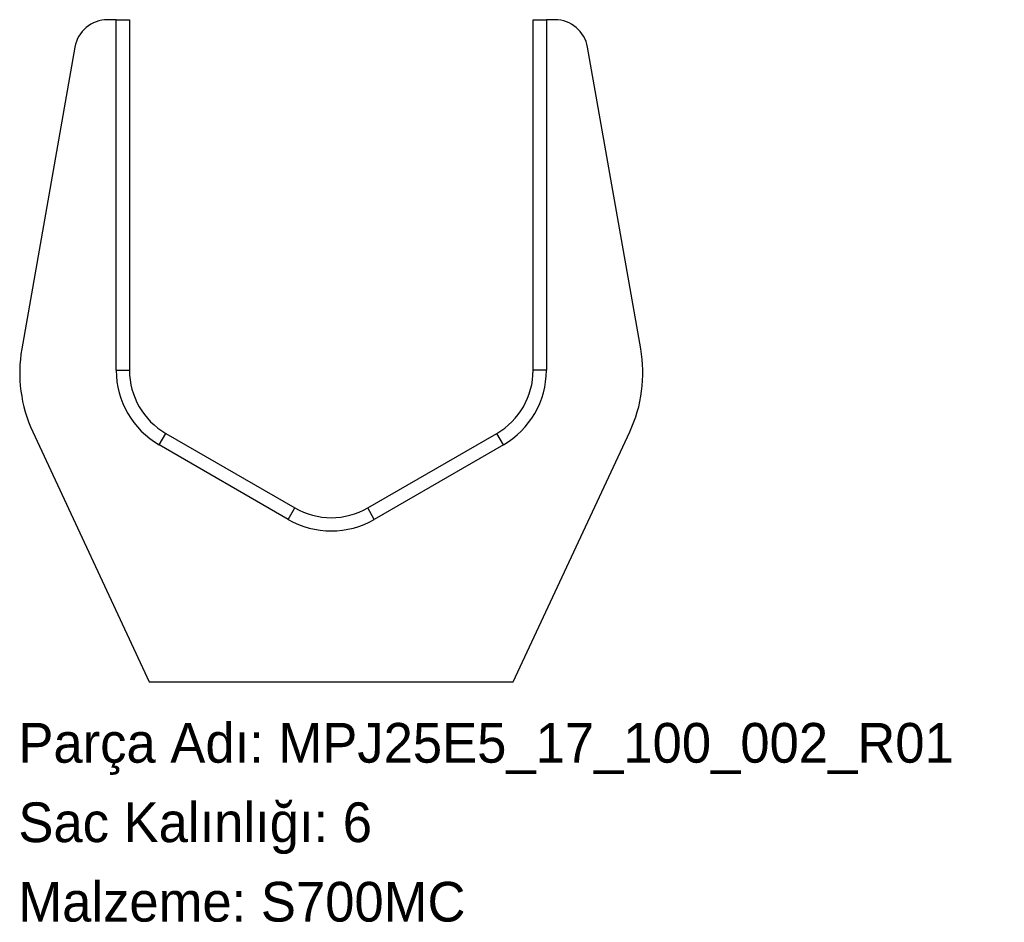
# Model space of a CAD drawing. Header units: millimetres. Extents: x 0 to 298, y -72 to 200.
import ezdxf

# ---------------------------------------------------------------- set-up
doc = ezdxf.new("R2010")
doc.units = ezdxf.units.MM
doc.linetypes.add('SLD-Katı', pattern=[0])
doc.linetypes.add('SLD-Sürekli', pattern=[0])
doc.layers.add('METIN', color=96, linetype='SLD-Katı')
doc.styles.add('SLDTEXTSTYLE0', font='ARIAL.TTF', dxfattribs={"width": 0.948, "bigfont": 'bigfont'})
doc.styles.add('SLDTEXTSTYLE1', font='ARIAL.TTF', dxfattribs={"width": 0.948})

msp = doc.modelspace()

# ---------------------------------------------------------------- linework, layer by layer
at = {"color": 7, "linetype": 'SLD-Sürekli', "lineweight": 25}
for p, q in [((29.57, 200.4), (26.96, 200.4)), ((29.57, 94.49), (29.57, 200.4)), ((29.57, 200.4), (33.57, 200.4)), ((33.57, 200.4), (33.57, 94.49)), ((155.57, 94.49), (155.57, 200.4)), ((155.57, 200.4), (159.57, 200.4)), ((159.57, 200.4), (159.57, 94.49)), ((162.17, 200.4), (159.57, 200.4)), ((17.11, 192.14), (1.04, 101)), ((188.09, 101), (172.02, 192.14)), ((29.57, 94.49), (33.57, 94.49)), ((159.57, 94.49), (155.57, 94.49)), ((4.34, 75.95), (39.57, 0.4)), ((42.57, 71.97), (44.57, 75.43)), ((44.57, 75.43), (83.57, 52.92)), ((105.57, 52.92), (144.57, 75.43)), ((146.57, 71.97), (144.57, 75.43)), ((149.57, 0.4), (184.8, 75.95)), ((81.57, 49.45), (42.57, 71.97)), ((146.57, 71.97), (107.57, 49.45)), ((81.57, 49.45), (83.57, 52.92)), ((107.57, 49.45), (105.57, 52.92)), ((39.57, 0.4), (149.57, 0.4))]:
    msp.add_line(p, q, dxfattribs=at)
for centre, radius, start, end in [((26.96, 190.4), 10, 90, 170), ((162.17, 190.4), 10, 10, 90), ((42.4, 93.7), 42, 170, 205), ((146.73, 93.7), 42, 335, 10), ((55.57, 94.49), 26, 180, 240), ((55.57, 94.49), 22, 180, 240), ((133.57, 94.49), 22, 300, 0), ((133.57, 94.49), 26, 300, 0), ((94.57, 71.97), 22, 240, 300), ((94.57, 71.97), 26, 240, 300)]:
    msp.add_arc(centre, radius, start, end, dxfattribs=at)

# ---------------------------------------------------------------- texts
at = {"layer": 'METIN', "char_height": 12, "attachment_point": 1}
for s, insert, style in [('Parça Adı: MPJ25E5_17_100_002_R01', (0, -12.03), 'SLDTEXTSTYLE0'), ('Sac Kalınlığı: 6', (0, -36.03), 'SLDTEXTSTYLE0'), ('Malzeme: S700MC', (0, -60.03), 'SLDTEXTSTYLE1')]:
    msp.add_mtext(s, dxfattribs=dict(at, insert=insert, style=style))

doc.saveas('drawing.dxf')
